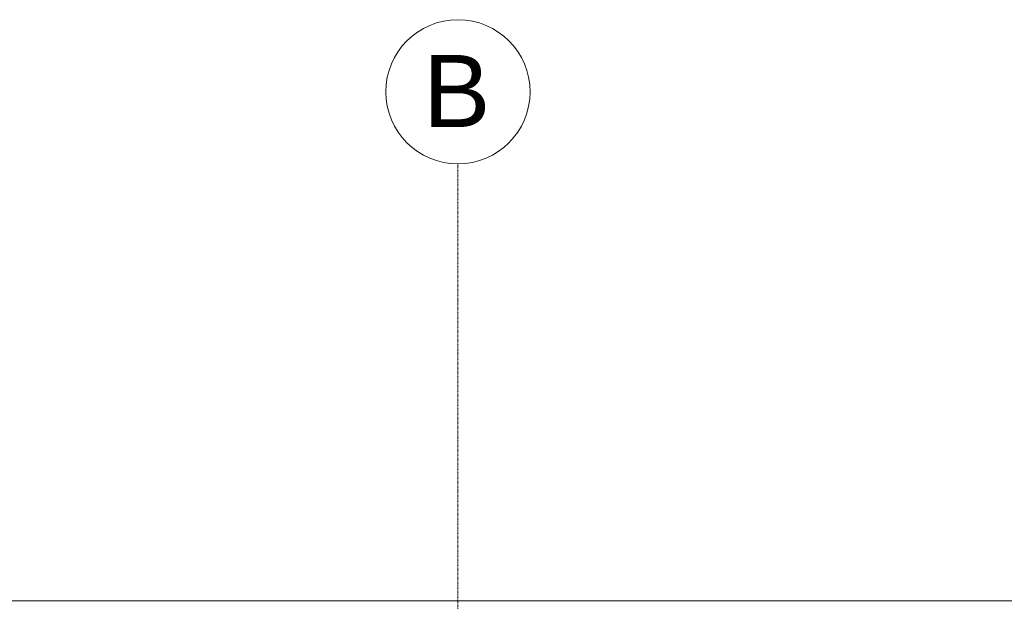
# Model space of a CAD drawing. Header units: millimetres. Extents: x 37681 to 219932, y -4585 to 8657.
# Tile 30 of 53: x 46008 to 50787, y 5398 to 8221. Entities that reach past the tile are written whole.
import ezdxf

# ---------------------------------------------------------------- set-up
doc = ezdxf.new("R2010")
doc.units = ezdxf.units.MM
doc.linetypes.add('ARC Grid Line', pattern=[22.225, 12.7, -3.175, 3.175, -3.175])
doc.linetypes.add('ARC Level Line', pattern=[32, 6, -5, 16, -5])
for name, color, linetype, lineweight in [('A--L$01A__Algemeen', 7, 'Continuous', 9), ('A--L$07A__Stramien', 1, 'Continuous', 13), ('A--L21__Buitenwanden', 3, 'Continuous', 9), ('A--T$07A__Stramien', 1, 'Continuous', 13)]:
    doc.layers.add(name, color=color, linetype=linetype, lineweight=lineweight)
doc.styles.add('Arial_1', font='arial.ttf', dxfattribs={"height": 350})

# ---------------------------------------------------------------- blocks, each defined once
blk = doc.blocks.new('Grid - 3_5mm-18301-A')
at = {"layer": 'A--T$07A__Stramien'}
blk.add_circle((44060.4, 7871.1), 350, dxfattribs=at)

msp = doc.modelspace()

# ---------------------------------------------------------------- linework, layer by layer
at = {"layer": 'A--L$01A__Algemeen', "linetype": 'ARC Level Line', "lineweight": 13}
msp.add_line((39735.9, 5400), (62011, 5400), dxfattribs=at)
at = {"layer": 'A--L$07A__Stramien', "linetype": 'ARC Grid Line'}
msp.add_line((48135.4, -3588.7), (48135.4, 7521.1), dxfattribs=at)
at = {"layer": 'A--L21__Buitenwanden'}
msp.add_line((59341.4, 5400), (44261.4, 5400), dxfattribs=at)

# ---------------------------------------------------------------- block references
at = {"layer": 'A--T$07A__Stramien'}
msp.add_blockref('Grid - 3_5mm-18301-A', (4075, 0), dxfattribs=at)

# ---------------------------------------------------------------- texts
at = {"layer": 'A--T$07A__Stramien', "insert": (47966.8, 8049.9), "char_height": 350, "width": 400.844, "attachment_point": 1, "style": 'Arial_1'}
msp.add_mtext('B', dxfattribs=at)

doc.saveas('drawing.dxf')
